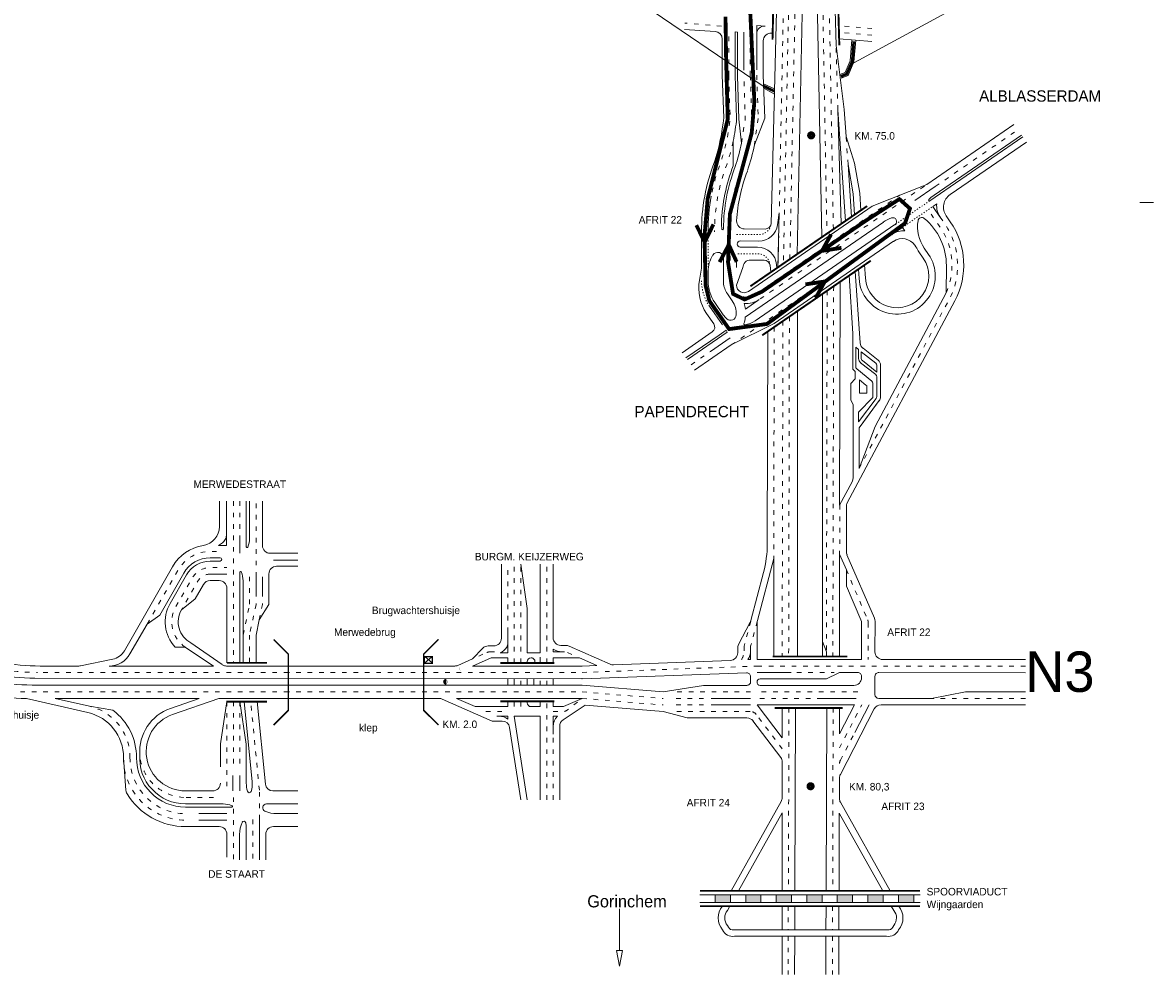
# Model space of a CAD drawing. Header units: metres. Extents: x 534 to 2093, y -2348 to -1299.
# Tile 5 of 7: x 1793 to 2089, y -1861 to -1612. Entities that reach past the tile are written whole.
import ezdxf

# ---------------------------------------------------------------- set-up
doc = ezdxf.new("R2010")
doc.units = ezdxf.units.M
doc.linetypes.add('ACAD_ISO03W100', pattern=[30, 12, -18])
doc.linetypes.add('DASHED2', pattern=[0.375, 0.25, -0.125])
doc.layers.get('0').update_dxf_attribs({"lineweight": 0})
for name, color, linetype, lineweight in [('Deelstreep 1-1', 8, 'DASHED2', 0), ('deelstrepen', 8, 'ACAD_ISO03W100', 0), ('HEKTO', 7, 'Continuous', 0), ('Kader', 7, 'Continuous', 0), ('Kunstwerk', 7, 'Continuous', 0), ('RW-MARK', 7, 'Continuous', 0), ('Spoorweg solid', 7, 'Continuous', 0), ('Strooi NIET', 10, 'Continuous', 0), ('Strooi WEL', 90, 'Continuous', 0), ('Text', 7, 'Continuous', 0)]:
    doc.layers.add(name, color=color, linetype=linetype, lineweight=lineweight)

# ---------------------------------------------------------------- blocks, each defined once
blk = doc.blocks.new('PIJL', base_point=(0, 0, -0.1))
at = {"color": 0}
for p, q in [((0, 0), (5.45, 0)), ((7.5, 0), (5.45, 0.375)), ((5.45, 0.375), (5.45, -0.375)), ((5.45, -0.375), (7.5, 0))]:
    blk.add_line(p, q, dxfattribs=at)

msp = doc.modelspace()

# ---------------------------------------------------------------- hatches: boundary and pattern name
at = {"layer": 'Spoorweg solid'}
h = msp.add_hatch(color=256, dxfattribs=at)
h.paths.add_polyline_path([(1978.71, -1840.47), (1974.71, -1840.47), (1974.71, -1842.47), (1978.71, -1842.47)])
h.paths.add_polyline_path([(1986.71, -1842.47), (1986.71, -1840.47), (1982.71, -1840.47), (1982.71, -1842.47)])
h.paths.add_polyline_path([(1990.71, -1840.47), (1990.71, -1842.47), (1994.71, -1842.47), (1994.71, -1840.47)])
h.paths.add_polyline_path([(1998.71, -1840.47), (1998.71, -1842.47), (2002.71, -1842.47), (2002.71, -1840.47)])
h.paths.add_polyline_path([(2006.71, -1840.47), (2006.71, -1842.47), (2010.71, -1842.47), (2010.71, -1840.47)])
h.paths.add_polyline_path([(2018.71, -1842.47), (2018.71, -1840.47), (2014.71, -1840.47), (2014.71, -1842.47)])
h.paths.add_polyline_path([(2022.71, -1840.47), (2022.71, -1842.47), (2026.71, -1842.47), (2026.71, -1840.47)])

# ---------------------------------------------------------------- linework, layer by layer
at = {"ltscale": 0.2}
for p, q in [((2010.24, -1622.88), (2054.35, -1598.89)), ((1987.31, -1628.56), (1953.88, -1605.73))]:
    msp.add_line(p, q, dxfattribs=at)
at = {"layer": 'Deelstreep 1-1', "linetype": 'ACAD_ISO03W100', "ltscale": 0.025}
for p, q in [((2030.9, -1658.6), (2021.81, -1664.85)), ((2023.77, -1665.56), (2031.72, -1660.1)), ((1972.86, -1666.72), (1972.86, -1677.12))]:
    msp.add_line(p, q, dxfattribs=at)
at = {"layer": 'Deelstreep 1-1', "linetype": 'ACAD_ISO03W100', "ltscale": 0.025, "flags": 128}
for points in [[(1980.32, -1667.46), (1986.1, -1667.46, 0.373797), (1989.37, -1664.63)], [(1989.11, -1675.47, 0.388632), (1985.83, -1672.46), (1980.29, -1672.46)]]:
    msp.add_lwpolyline(points, format="xyb", dxfattribs=at)
at = {"layer": 'Deelstreep 1-1', "linetype": 'ACAD_ISO03W100', "ltscale": 0.025}
msp.add_arc((1982.84, -1679.56), 11.7, 180, 214.5099, dxfattribs=at)
at = {"layer": 'deelstrepen', "linetype": 'ACAD_ISO03W100', "ltscale": 0.1}
for p, q in [((1994.09, -1600.97), (1992.59, -1675.05)), ((1994.28, -1673.88), (1995.78, -1600.97)), ((2002.81, -1600.97), (2003.98, -1667.21)), ((2005.68, -1666.05), (2004.49, -1600.97)), ((1992.65, -1604.79), (1991.2, -1676)), ((1976.36, -1612.83), (1966.8, -1612.03)), ((2015.79, -1613.46), (2007.09, -1612.73)), ((1978.26, -1625.76), (1978.26, -1614.32)), ((1983.92, -1625.76), (1983.92, -1614.41)), ((2015.79, -1615.16), (2007.13, -1614.44)), ((2006.83, -1634.76), (2006.38, -1617.87)), ((1985.61, -1625.7), (1985.98, -1637.01)), ((2009.51, -1649.07), (2009.01, -1641.71)), ((1986.5, -1684.33), (2030.14, -1654.33)), ((1985.3, -1683.09), (2023.01, -1657.16)), ((2004.05, -1682.15), (2003.85, -1778.03)), ((2005.75, -1680.98), (2005.54, -1778.03)), ((1992.46, -1690.12), (1992.26, -1778.03)), ((1994.15, -1688.96), (1993.96, -1778.03)), ((1990.18, -1691.69), (1990.05, -1752.31)), ((1968.4, -1701.58), (1973.51, -1698.07)), ((1848.52, -1737.35), (1848.52, -1779.68)), ((1850.21, -1737.35), (1850.21, -1746.98)), ((1854.45, -1757.12), (1854.45, -1737.35)), ((1920.42, -1771.59), (1920.42, -1753.84)), ((1922.11, -1779.73), (1922.11, -1753.84)), ((1923.81, -1779.73), (1923.81, -1753.84)), ((1930.59, -1779.73), (1930.59, -1753.84)), ((1852.76, -1757.12), (1852.76, -1764.4)), ((1854.45, -1761.12), (1854.45, -1764.4)), ((1856.15, -1761.12), (1856.15, -1764.4)), ((1851.06, -1772.4), (1852.76, -1764.4)), ((1854.45, -1764.4), (1852.76, -1772.4)), ((1855.28, -1768.4), (1856.15, -1764.4)), ((1985.72, -1768.83), (1984.01, -1775.36)), ((1852.76, -1772.4), (1852.76, -1779.68)), ((1907.32, -1780.36), (1914.94, -1776.98)), ((1915.75, -1776.81), (1916.96, -1776.81)), ((1936.05, -1776.98), (1938.22, -1777.94)), ((1862.93, -1782.22), (1797.23, -1782.22)), ((1939.88, -1782.22), (1985.69, -1780.53)), ((2055.96, -1780.53), (1985.69, -1780.53)), ((1996.11, -1782.22), (2005.84, -1782.22)), ((1923.81, -1785.57), (1923.81, -1783.83)), ((1928.89, -1785.57), (1928.89, -1783.83)), ((1930.59, -1785.57), (1930.59, -1783.83)), ((1939.88, -1787.31), (1961.09, -1789.04)), ((1984, -1787.31), (1963.09, -1787.31)), ((1846.82, -1789.85), (1846.82, -1813.26)), ((1850.21, -1789.85), (1850.21, -1807.26)), ((1855.35, -1813.09), (1853.07, -1789.85)), ((1923.81, -1791.17), (1923.81, -1789.81)), ((1930.59, -1815.58), (1930.59, -1789.81)), ((1939.88, -1789.01), (1961.09, -1790.74)), ((1971.7, -1789.01), (1963.09, -1789.01)), ((1971.7, -1790.73), (1963.09, -1790.73)), ((2011.64, -1789.01), (1985.69, -1789.01)), ((1994.03, -1791.5), (1993.9, -1839.47)), ((2005.61, -1791.5), (2005.49, -1839.47)), ((2007.28, -1801.97), (2013.1, -1790.71)), ((1914.67, -1792.43), (1920.42, -1792.43)), ((1983.88, -1792.43), (1963.09, -1792.43)), ((1992.27, -1802.2), (1985.47, -1793.22)), ((1932.29, -1815.58), (1932.29, -1798.79)), ((2007.52, -1805.21), (2011.27, -1797.96)), ((1843.34, -1814.96), (1835.99, -1814.96)), ((1855.35, -1820.75), (1855.35, -1813.09)), ((1853.65, -1820.75), (1853.65, -1831.3)), ((1993.86, -1843.47), (1993.84, -1849.67)), ((2005.45, -1843.47), (2005.43, -1849.67)), ((1993.84, -1851.35), (1993.82, -1861.35)), ((2005.43, -1851.35), (2005.41, -1861.35))]:
    msp.add_line(p, q, dxfattribs=at)
at = {"layer": 'deelstrepen', "linetype": 'ACAD_ISO03W100', "ltscale": 0.1, "flags": 128}
for points in [[(1862.93, -1787.31), (1795.05, -1787.31, -0.090262), (1773.91, -1783.46, -0.025047), (1768.4, -1781.07, -0.08775), (1751.58, -1768.66), (1697.43, -1711.75, 0.078307), (1648.02, -1673.86), (1576.14, -1634.81, 0.047368), (1541.36, -1619.98), (1462.66, -1594.9), (1425.97, -1582.8, -0.306108), (1398.58, -1547.37), (1392.47, -1451.89)], [(1978.26, -1625.76), (1978.64, -1636.92, -0.054066), (1976.24, -1648.33, 0.046747), (1973.69, -1657.37)], [(1983.92, -1625.76), (1984.29, -1637.07, -0.057357), (1981.6, -1650.13, 0.094673), (1978.61, -1666.61), (1978.61, -1671.76), (1978.59, -1679.16), (1978.59, -1679.97, 0.126781), (1979.32, -1681.98)], [(1979.42, -1643.01, -0.027372), (1977.84, -1648.9, 0.093929), (1974.56, -1666.71)], [(2035.22, -1682.69, 0.271904), (2033.21, -1664.93), (2030.47, -1660.96)], [(2012.42, -1728.77), (2036.55, -1683.4, 0.265246), (2034.62, -1664.31), (2033.6, -1662.83)], [(1825.92, -1769.54), (1834.05, -1755.36, -0.268837), (1842.46, -1750.48), (1844.66, -1750.48)], [(1835.93, -1775.58, -0.393623), (1833.44, -1764.96), (1837.73, -1757.47, -0.268837), (1842.46, -1754.73), (1846.82, -1754.73)], [(1842.46, -1756.43, 0.268837), (1839.21, -1758.31), (1834.92, -1765.81)], [(1932.28, -1792.47), (1934.8, -1792.47, 0.168762), (1936.04, -1792.04), (1939.88, -1789.01)]]:
    msp.add_lwpolyline(points, format="xyb", dxfattribs=at)
for points in [[(1981.63, -1643.47), (1982.59, -1637.12), (1982.22, -1625.81)], [(1985.98, -1637.01), (1985, -1643.92)], [(2032.37, -1654.85), (2053.96, -1640.01)], [(1978.94, -1696.39), (1985.75, -1691.71), (2021.19, -1667.34)], [(1938.18, -1782.22), (1886.6, -1782.22), (1861.23, -1782.22)], [(1938.18, -1787.31), (1886.6, -1787.31), (1861.23, -1787.31)], [(2012.09, -1787.31), (1985.69, -1787.31)], [(1848.52, -1789.85), (1848.52, -1807.26)], [(2055.96, -1789.01), (2031.34, -1789.01)], [(1848.52, -1814.96), (1848.52, -1831.3)]]:
    msp.add_lwpolyline(points, dxfattribs=at)
at = {"layer": 'deelstrepen', "linetype": 'ACAD_ISO03W100', "ltscale": 0.1}
msp.add_lwpolyline([(2007.33, -1738.33), (2007.32, -1751.21)], dxfattribs=at)
for points in [[(2009.08, -1755.28), (2014.66, -1768.46, -0.10082), (2014.82, -1769.24), (2014.82, -1778.83)], [(1984.02, -1768.83), (1982.31, -1775.36), (1982.31, -1776.54, -0.15414), (1981.58, -1778.83)], [(1810.82, -1791.07, -0.351626), (1821.44, -1804.53, 0.416706), (1835.99, -1819.21)]]:
    msp.add_lwpolyline(points, format="xyb", dxfattribs=at)
for centre, radius, start, end in [((1982.86, -1679.55), 4.3, 258.6849, 304.5099), ((1915.75, -1778.81), 2, 90, 113.8704), ((1797.23, -1722.22), 60, 249.6603, 270), ((1983.88, -1794.43), 2, 37.1511, 90), ((1835.99, -1802.96), 12, 175.9381, 270), ((1835.99, -1804.66), 16.25, 179.5129, 270), ((2009.29, -1806.12), 2, 152.6347, 179.7665)]:
    msp.add_arc(centre, radius, start, end, dxfattribs=at)
at = {"layer": 'HEKTO', "const_width": 1.02, "flags": 128}
for points in [[(1999.86, -1640.91, 1), (1999.86, -1642.01, 1)], [(1999.7, -1811.48, 1), (1999.7, -1812.59, 1)]]:
    msp.add_lwpolyline(points, format="xyb", close=True, dxfattribs=at)
at = {"layer": 'HEKTO', "flags": 128}
msp.add_lwpolyline([(1904.26, -1784.43, 1.13, 1.13, 1), (1904.26, -1784.88, 0.396, 0.396, 1)], format="xyseb", close=True, dxfattribs=at)
at = {"layer": 'Kader', "color": 253}
msp.add_line((2085.96, -1659.06), (2089.49, -1659.06), dxfattribs=at)
at = {"layer": 'Kunstwerk'}
for points, const_width in [([(1990.04, -1603.62), (1989.73, -1616.38)], 0.5), ([(2006.9, -1605.9), (2007.23, -1617.84)], 0.5), ([(1983.94, -1680.99), (2014.51, -1659.98)], 0.5), ([(1987.03, -1693.85), (2015.48, -1674.29)], 0.5), ([(1859.06, -1795.98), (1862.93, -1792.11), (1862.93, -1777.42), (1859.06, -1773.55)], 0.4), ([(1902.23, -1773.55), (1898.35, -1777.42), (1898.35, -1792.11), (1902.23, -1795.98)], 0.4), ([(1846.82, -1779.68), (1857.3, -1779.68)], 0.5), ([(1918.42, -1779.73), (1932.59, -1779.73)], 0.5), ([(2009.3, -1778.03), (1989.75, -1778.03)], 0.5), ([(1857.3, -1789.85), (1846.67, -1789.85)], 0.5), ([(1918.42, -1789.81), (1932.59, -1789.81)], 0.5), ([(2008.12, -1791.5), (1990.27, -1791.5)], 0.5), ([(1970.71, -1839.47), (2028.37, -1839.47)], 0.4), ([(1970.71, -1843.47), (2028.37, -1843.47)], 0.4)]:
    msp.add_lwpolyline(points, dxfattribs=dict(at, const_width=const_width))
at = {"layer": 'RW-MARK'}
for p, q in [((1990.96, -1600.97), (1989.37, -1664.63)), ((1974.7, -1614.25), (1966.68, -1613.72)), ((1987.78, -1612.81), (1985.61, -1612.63)), ((1985.61, -1624.24), (1985.61, -1612.63)), ((1976.57, -1625.76), (1976.57, -1616.24)), ((1979.96, -1625.76), (1979.96, -1614.35)), ((1979.96, -1614.35), (1980.52, -1614.36)), ((1980.52, -1625.87), (1980.52, -1614.36)), ((1982.22, -1624.35), (1982.22, -1614.42)), ((1987.31, -1625.65), (1987.31, -1616.65)), ((1989.77, -1614.68), (1989.47, -1614.66)), ((2015.79, -1616.86), (2007.18, -1616.14)), ((1976.57, -1625.69), (1976.95, -1636.81)), ((1980.52, -1625.87), (1980.89, -1637.18)), ((1987.31, -1625.65), (1987.68, -1636.96)), ((1981.63, -1643.47), (1980.89, -1637.18)), ((1987.68, -1636.96), (1985, -1643.92)), ((1979.45, -1649.43), (1979.42, -1643.01)), ((2030.9, -1658.6), (2055.28, -1641.85)), ((2032.06, -1657.12), (2054.95, -1641.39)), ((2036.26, -1656.98), (2056.26, -1643.22)), ((2030.13, -1654.32), (2015.87, -1660.01)), ((2032.37, -1654.85), (2026.99, -1658.55)), ((1983.41, -1682.33), (2015.87, -1660.01)), ((2031.72, -1660.1), (2032.75, -1659.39)), ((2033.6, -1662.83), (2031.72, -1660.1)), ((1991.05, -1664.86), (1991.49, -1661.76)), ((1991.49, -1661.76), (1991.11, -1676.06)), ((2036.29, -1664.08), (2035.23, -1662.55)), ((1971.14, -1666.71), (1971.14, -1676.28)), ((1987.78, -1666), (1982.34, -1665.96)), ((1985.19, -1690.03), (2021.81, -1664.85)), ((2021.19, -1667.34), (2023.77, -1665.56)), ((2024.4, -1666.48), (2023.77, -1665.56)), ((1981.28, -1669.12), (1986.1, -1669.16)), ((1990.18, -1690.72), (2021.44, -1669.22)), ((2027, -1670.25), (2027.31, -1670.7)), ((1985.83, -1670.76), (1981.28, -1670.72)), ((1971.14, -1676.28), (1970.58, -1679.43)), ((1976.89, -1673.62), (1976.89, -1680.09)), ((1980.28, -1680.68), (1981.98, -1676.12)), ((1983.98, -1674.12), (1987.52, -1674.16)), ((1989.11, -1675.47), (1989.28, -1677.32)), ((1990.81, -1675.32), (1990.89, -1676.22)), ((2035.22, -1682.69), (2035.27, -1675.62)), ((1972.86, -1677.12), (1972.86, -1679.59)), ((2007.45, -1679.82), (2007.32, -1738.35)), ((1977.92, -1682.95), (1979.2, -1684.81)), ((1986.26, -1684.49), (1982.66, -1686.97)), ((2002.79, -1683.02), (2002.79, -1778.03)), ((2037.48, -1684.83), (2009.32, -1737.78)), ((2016.6, -1717.71), (2035.22, -1682.69)), ((1972.45, -1688.11), (1974.35, -1690.86)), ((1973.2, -1686.19), (1976.6, -1691.14)), ((1974.6, -1685.23), (1976.84, -1688.49)), ((1996.29, -1687.49), (1996.29, -1778.03)), ((1990.18, -1690.72), (1978.94, -1696.39)), ((1966.03, -1698.4), (1973.96, -1692.95)), ((1967.43, -1700.18), (1977.88, -1693)), ((1977.56, -1692.53), (1977.88, -1693)), ((1988.48, -1692.85), (1988.36, -1748.48)), ((2010.81, -1702.72), (2010.81, -1693.38)), ((1969.33, -1703), (1978.94, -1696.39)), ((1973.51, -1698.07), (1978.62, -1694.55)), ((2011.52, -1702.11), (2011.52, -1696.99)), ((2012.29, -1697.6), (2011.52, -1696.99)), ((2012.29, -1699.93), (2012.29, -1697.6)), ((2016.78, -1701.15), (2012.99, -1698.16)), ((2012.99, -1699.93), (2012.99, -1698.16)), ((2010.81, -1702.72), (2011.35, -1703.33)), ((2015.76, -1705.86), (2011.79, -1702.67)), ((2016.78, -1704.16), (2012.82, -1701.04)), ((2017.05, -1703.47), (2013.26, -1700.48)), ((2017.05, -1701.7), (2017.05, -1703.47)), ((2018.04, -1701.7), (2018.04, -1709.97)), ((2010.22, -1706.49), (2011.35, -1705.22)), ((2011.35, -1703.33), (2011.35, -1705.22)), ((2012.51, -1709), (2012.51, -1705.54)), ((2014.21, -1706.89), (2012.51, -1705.54)), ((2017.05, -1704.72), (2017.05, -1709.97)), ((2010.22, -1710.82), (2010.22, -1706.49)), ((2014.48, -1707.44), (2014.48, -1709)), ((2016.02, -1706.41), (2016.02, -1710.19)), ((2010.82, -1711.98), (2010.22, -1710.82)), ((2016.02, -1710.19), (2012.28, -1713.96)), ((2016.91, -1710.39), (2012.28, -1716.55)), ((2017.71, -1710.98), (2012.42, -1718.13)), ((2014.48, -1709), (2012.51, -1709)), ((2017.71, -1710.98), (2012.93, -1717.44)), ((2010.82, -1731.28), (2010.82, -1711.98)), ((2012.28, -1713.96), (2012.28, -1716.55)), ((2012.42, -1728.77), (2016.6, -1717.71)), ((2012.42, -1718.13), (2012.42, -1728.77)), ((2007.32, -1738.35), (2010.58, -1732.22)), ((1846.69, -1748.91), (1846.69, -1737.35)), ((1851.91, -1737.35), (1851.91, -1749.27)), ((1852.76, -1737.35), (1852.76, -1747.03)), ((1856.15, -1748.98), (1856.15, -1737.35)), ((2009.09, -1738.72), (2009.08, -1750.58)), ((1850.21, -1746.98), (1850.21, -1750.98)), ((1844.66, -1748.91), (1846.69, -1748.91)), ((1858.15, -1750.98), (1865.4, -1750.98)), ((1859.03, -1752.74), (1865.4, -1752.74)), ((1990.05, -1752.31), (1985.78, -1768.58)), ((1990.05, -1752.31), (1990.05, -1778.03)), ((2007.32, -1751.21), (2007.3, -1778.03)), ((2007.32, -1751.21), (2009.08, -1755.28)), ((2009.24, -1751.37), (2016.42, -1768.02)), ((1850.21, -1755.94), (1850.21, -1779.68)), ((1859.85, -1754.38), (1865.4, -1754.38)), ((1918.72, -1773.26), (1918.72, -1753.84)), ((1923.81, -1753.84), (1925.5, -1765.46)), ((1928.89, -1777.08), (1928.89, -1753.84)), ((1932.28, -1773.11), (1932.28, -1753.84)), ((1987.38, -1756.02), (1984.08, -1768.61)), ((2009.08, -1755.28), (2009.07, -1759.57)), ((1842.46, -1756.43), (1846.82, -1756.43)), ((1851.06, -1758.18), (1851.06, -1779.68)), ((1854.45, -1761.12), (1854.45, -1757.12)), ((1856.15, -1761.12), (1856.15, -1757.12)), ((1857.85, -1756.38), (1857.85, -1764.4)), ((2009.07, -1759.57), (2012.9, -1768.45)), ((1834.92, -1765.81), (1838.54, -1762.91)), ((1855.28, -1768.4), (1857.85, -1764.4)), ((1829.22, -1767.2), (1825.92, -1769.54)), ((1925.5, -1777.08), (1925.5, -1765.46)), ((1854.45, -1772.4), (1855.28, -1768.4)), ((1983.92, -1769.03), (1980.84, -1774.92)), ((1985.72, -1769.09), (1985.69, -1778.83)), ((2013.07, -1769.25), (2013.06, -1778.83)), ((2016.58, -1768.81), (2016.57, -1776.83)), ((1854.45, -1772.4), (1854.45, -1779.68)), ((1920.42, -1771.59), (1920.42, -1777.08)), ((1835.93, -1775.58), (1833.31, -1775.58)), ((1835.93, -1775.58), (1843.3, -1780.53)), ((1837.36, -1774.46), (1845.63, -1780.17)), ((1911.13, -1778.67), (1913.83, -1775.87)), ((1915.27, -1775.26), (1916.72, -1775.26)), ((1932.28, -1776.81), (1932.28, -1776.08)), ((1935.24, -1776.81), (1932.28, -1776.81)), ((1935.62, -1775.11), (1934.28, -1775.11)), ((1947.19, -1780.04), (1936.43, -1775.28)), ((1980.62, -1775.84), (1980.61, -1777.04)), ((1984.01, -1775.36), (1984, -1778.83)), ((2002.79, -1774.06), (2003.91, -1776.83)), ((2003.91, -1776.83), (2003.91, -1778.03)), ((1808.5, -1780.48), (1816.91, -1778.73)), ((1900.43, -1778.24), (1898.65, -1779.68)), ((1900.49, -1779.61), (1898.73, -1778.15)), ((1911.13, -1778.67), (1907.32, -1780.36)), ((1911.13, -1780.53), (1916.02, -1778.36)), ((1916.02, -1778.36), (1920.42, -1778.36)), ((1918.38, -1777.08), (1920.42, -1777.08)), ((1920.42, -1779.73), (1920.42, -1778.36)), ((1925.5, -1777.08), (1928.89, -1777.08)), ((1925.5, -1779.73), (1925.5, -1779.36)), ((1928.89, -1779.98), (1928.89, -1778.24)), ((1939.19, -1778.36), (1932.28, -1778.36)), ((1932.28, -1779.73), (1932.28, -1778.36)), ((1943.74, -1780.38), (1939.19, -1778.36)), ((1948.07, -1780.21), (1978.69, -1779.04)), ((1984, -1778.83), (1983.28, -1778.83)), ((2013.06, -1778.83), (1985.69, -1778.83)), ((2055.96, -1778.83), (2018.57, -1778.83)), ((1808.06, -1780.53), (1797.96, -1780.53)), ((1843.3, -1780.53), (1815.97, -1780.53)), ((1898.35, -1780.53), (1846.76, -1780.53)), ((1906.51, -1780.53), (1898.35, -1780.53)), ((1939.84, -1780.53), (1911.13, -1780.53)), ((1982.96, -1782.32), (1939.87, -1783.84)), ((1939.92, -1780.53), (1943.74, -1780.38)), ((1985.69, -1782.22), (1994.62, -1782.22)), ((2055.96, -1782.27), (2017.57, -1782.23)), ((1898.35, -1785.56), (1795.78, -1785.51)), ((1898.35, -1783.8), (1796.51, -1783.7)), ((1939.79, -1783.84), (1898.35, -1783.8)), ((1939.89, -1785.58), (1898.35, -1785.56)), ((1920.42, -1785.57), (1920.42, -1783.82)), ((1922.11, -1785.57), (1922.11, -1783.82)), ((1925.5, -1785.57), (1925.5, -1783.83)), ((1927.2, -1785.57), (1927.2, -1783.83)), ((1932.28, -1785.57), (1932.28, -1783.83)), ((1939.88, -1785.58), (1961.09, -1787.31)), ((1961.09, -1787.31), (1971.7, -1785.59)), ((1983, -1785.6), (1971.7, -1785.59)), ((1984, -1783.32), (1984, -1784.6)), ((2003.91, -1783.89), (1986.52, -1783.87)), ((2011.06, -1785.6), (1986.52, -1785.59)), ((2016.57, -1783.23), (2016.57, -1788.01)), ((2031.37, -1789.01), (2040.29, -1787.31)), ((2040.29, -1787.31), (2055.96, -1787.31)), ((1794.32, -1789.01), (1810.44, -1792.72)), ((1839.53, -1789.01), (1801.88, -1789.01)), ((1801.88, -1789.01), (1810.82, -1791.07)), ((1810.82, -1791.07), (1816.98, -1792.1)), ((1832.03, -1791.63), (1839.53, -1789.01)), ((1832.59, -1793.23), (1844.69, -1789.01)), ((1898.35, -1789.01), (1844.69, -1789.01)), ((1845.12, -1800.95), (1846.82, -1789.85)), ((1850.21, -1789.85), (1851.91, -1801.04)), ((1853.43, -1810.92), (1851.36, -1789.85)), ((1856.9, -1811.45), (1854.78, -1789.85)), ((1902.42, -1789.01), (1898.35, -1789.01)), ((1903.23, -1789.18), (1916.28, -1794.95)), ((1906.94, -1789.01), (1911.83, -1791.17)), ((1939.88, -1789.01), (1906.94, -1789.01)), ((1911.83, -1791.17), (1920.42, -1791.17)), ((1920.42, -1791.17), (1920.42, -1789.81)), ((1922.11, -1791.17), (1922.11, -1789.81)), ((1925.5, -1790.17), (1925.5, -1789.81)), ((1928.89, -1791.17), (1926.5, -1791.17)), ((1932.28, -1791.17), (1932.28, -1789.81)), ((1934.88, -1794.64), (1940.69, -1790.77)), ((1939.88, -1789.01), (1934.99, -1791.17)), ((1940.69, -1790.77), (1961.09, -1792.43)), ((1973.7, -1789.02), (1984, -1789.02)), ((1973.7, -1790.73), (1984, -1790.73)), ((1992.27, -1799.38), (1985.69, -1790.7)), ((2011.2, -1790.7), (1985.69, -1790.7)), ((1992.27, -1799.38), (1992.27, -1791.5)), ((1995.73, -1791.5), (1995.6, -1839.47)), ((2002.76, -1789.01), (2011.64, -1789.01)), ((2003.92, -1791.5), (2003.79, -1839.47)), ((2007.25, -1798.33), (2011.2, -1790.7)), ((2007.25, -1791.5), (2007.25, -1798.33)), ((2007.5, -1808.93), (2016.38, -1791.78)), ((2011.27, -1797.96), (2015.01, -1790.72)), ((2017.57, -1789.01), (2031.37, -1789.01)), ((2055.96, -1790.7), (2018.16, -1790.7)), ((1917.52, -1793.69), (1920.42, -1793.69)), ((1920.42, -1793.69), (1920.42, -1794.42)), ((1922.11, -1793.69), (1928.89, -1793.69)), ((1922.11, -1793.69), (1925.5, -1815.58)), ((1928.89, -1815.58), (1928.89, -1793.69)), ((1961.09, -1792.43), (1967.39, -1794.12)), ((1983.03, -1794.12), (1967.39, -1794.12)), ((1916.28, -1794.95), (1918.9, -1794.95)), ((1920.87, -1796.64), (1923.81, -1815.58)), ((1928.89, -1814.35), (1928.89, -1795)), ((1933.99, -1815.58), (1933.99, -1796.31)), ((1991.87, -1804.48), (1984.62, -1794.92)), ((1851.91, -1801.04), (1851.91, -1811.21)), ((1819.74, -1804.52), (1820.38, -1813.12)), ((1992.27, -1815.04), (1992.28, -1805.69)), ((1848.39, -1809.26), (1848.39, -1813.26)), ((1850.21, -1809.26), (1850.21, -1813.26)), ((2007.26, -1815.24), (2007.28, -1809.84)), ((1843.12, -1813.26), (1835.99, -1813.26)), ((1865.4, -1813.26), (1858.89, -1813.26)), ((1845.86, -1816.66), (1835.99, -1816.66)), ((1848.1, -1817.51), (1835.99, -1817.51)), ((1857.19, -1816.66), (1865.4, -1816.66)), ((1978.87, -1839.47), (1992.02, -1816.02)), ((2020.55, -1839.47), (2007.51, -1816.23)), ((1846.83, -1819.21), (1839.47, -1819.21)), ((1846.83, -1820.91), (1839.47, -1820.91)), ((1855.35, -1820.75), (1855.35, -1831.3)), ((1859.91, -1819.21), (1865.4, -1819.21)), ((1992.27, -1819.04), (1992.26, -1839.47)), ((2007.19, -1819.13), (2007.15, -1839.47)), ((1844.83, -1822.61), (1835.99, -1822.61)), ((1851.86, -1822.66), (1851.86, -1831.3)), ((1859, -1822.61), (1865.4, -1822.61)), ((1850.16, -1824.66), (1850.16, -1831.3)), ((1857, -1824.61), (1857, -1831.3)), ((1974.71, -1840.47), (1974.71, -1842.47)), ((1978.71, -1840.47), (1978.71, -1842.47)), ((1982.71, -1840.47), (1982.71, -1842.47)), ((1986.71, -1840.47), (1986.71, -1842.47)), ((1990.71, -1840.47), (1990.71, -1842.47)), ((1994.71, -1840.47), (1994.71, -1842.47)), ((1998.71, -1840.47), (1998.71, -1842.47)), ((2002.71, -1840.47), (2002.71, -1842.47)), ((2006.71, -1840.47), (2006.71, -1842.47)), ((2010.71, -1840.47), (2010.71, -1842.47)), ((2014.71, -1840.47), (2014.71, -1842.47)), ((2018.71, -1840.47), (2018.71, -1842.47)), ((2022.71, -1840.47), (2022.71, -1842.47)), ((2026.71, -1840.47), (2026.71, -1842.47)), ((1992.26, -1843.47), (1992.26, -1849.67)), ((1995.55, -1843.47), (1995.54, -1849.67)), ((2003.75, -1843.47), (2003.74, -1849.67)), ((2007.14, -1843.47), (2007.13, -1849.67)), ((2019.87, -1849.67), (1979.54, -1849.67)), ((2019.6, -1851.35), (1979.81, -1851.35)), ((1992.26, -1851.35), (1992.26, -1861.35)), ((1995.54, -1851.35), (1995.51, -1861.35)), ((2003.73, -1851.35), (2003.71, -1861.35)), ((2007.12, -1851.35), (2007.1, -1861.35))]:
    msp.add_line(p, q, dxfattribs=at)
at = {"layer": 'RW-MARK', "linetype": 'ACAD_ISO03W100', "ltscale": 0.35}
msp.add_line((1980.28, -1674.08), (1980.28, -1676.12), dxfattribs=at)
at = {"layer": 'RW-MARK', "linetype": 'ACAD_ISO03W100', "ltscale": 0.5}
for p, q in [((1928.89, -1791.17), (1928.89, -1789.81)), ((1934.99, -1791.17), (1932.28, -1791.17)), ((1932.29, -1793.69), (1933.41, -1793.69)), ((1932.29, -1793.69), (1932.29, -1798.42)), ((1845.12, -1800.95), (1845.12, -1811.26)), ((1846.83, -1824.61), (1846.83, -1831.3))]:
    msp.add_line(p, q, dxfattribs=at)
at = {"layer": 'RW-MARK', "flags": 128}
for points in [[(1979.96, -1625.76), (1980.34, -1636.98, -0.027372), (1979.42, -1643.01)], [(1973.69, -1657.37, 0.046747), (1972.86, -1666.72)]]:
    msp.add_lwpolyline(points, format="xyb", dxfattribs=at)
for points in [[(2030.14, -1654.33), (2052.97, -1638.63)], [(1982.6, -1689.07), (2018.76, -1664.21)], [(1967.05, -1699.76), (1975.74, -1693.79), (1977.56, -1692.53)]]:
    msp.add_lwpolyline(points, dxfattribs=at)
at = {"layer": 'RW-MARK'}
for points in [[(1816.91, -1778.73, 0.214593), (1819.97, -1776.51), (1832.57, -1754.51, -0.22663), (1840.66, -1748.92, 0.368361), (1844.87, -1743.99), (1844.87, -1737.35)], [(1829.22, -1767.2), (1835.52, -1756.2, -0.268837), (1842.46, -1752.18), (1845.06, -1752.18)], [(1831.97, -1764.12), (1836.26, -1756.62, -0.268837), (1842.46, -1753.03), (1845.06, -1753.03)], [(1838.54, -1762.91), (1840.68, -1759.16, -0.268837), (1842.46, -1758.13), (1844.82, -1758.13, -0.414214), (1846.82, -1760.13), (1846.82, -1779.68)], [(1815.97, -1780.53, 0.268837), (1821.44, -1777.36), (1825.92, -1769.54)], [(2013.06, -1783.6), (2013.06, -1783.22, 0.414214), (2012.06, -1782.22), (2007.66, -1782.22, 0.115071), (2006.95, -1782.39), (2003.91, -1783.89)], [(1979.81, -1851.35, -0.340206), (1976.65, -1849.64, -0.36489), (1976.62, -1843.47)], [(1979.54, -1849.67, -0.340206), (1978.2, -1848.95), (1977.94, -1848.54, -0.36489), (1977.92, -1844.56), (1978.57, -1843.47)], [(2019.6, -1851.35, 0.340206), (2022.76, -1849.64, 0.36489), (2022.79, -1843.47)], [(2019.87, -1849.67, 0.340206), (2021.21, -1848.95), (2021.47, -1848.54, 0.36489), (2021.49, -1844.56), (2020.85, -1843.47)]]:
    msp.add_lwpolyline(points, format="xyb", dxfattribs=at)
at = {"layer": 'RW-MARK', "const_width": 0.339, "flags": 128}
msp.add_lwpolyline([(1898.56, -1779.83), (1900.65, -1779.83), (1900.65, -1778.04), (1898.56, -1778.04)], close=True, dxfattribs=at)
at = {"layer": 'RW-MARK'}
for points in [[(1980.81, -1839.47), (1992.27, -1819.04)], [(2018.6, -1839.47), (2007.19, -1819.13)], [(1970.71, -1840.47), (2028.37, -1840.47)], [(1970.71, -1842.47), (2028.37, -1842.47)]]:
    msp.add_lwpolyline(points, dxfattribs=at)
for centre, radius, start, end in [((1987.61, -1614.81), 2, 85.2069, 180), ((1974.57, -1616.24), 2, 0, 86.2592), ((1989.31, -1616.65), 2, 85.2069, 180), ((1923.14, -1631.57), 54.07, 341.8954, 354.4386), ((1924.84, -1631.57), 58.02, 341.8954, 348.167), ((1927.01, -1632.15), 59.17, 341.7763, 348.5333), ((2021.46, -1666.55), 50.33, 158.8338, 180.1906), ((2023.18, -1666.27), 46.86, 158.9365, 177.8333), ((2023.2, -1666.27), 46.32, 158.9079, 179.638), ((2023.2, -1666.27), 42.93, 158.9079, 176.7649), ((2030.79, -1658.44), 0.2, 135.0444, 304.5099), ((2037.72, -1665.36), 10, 124.5099, 135.0444), ((2038.52, -1660.28), 4, 124.5099, 214.596), ((2037.72, -1659.99), 5, 173.142, 214.596), ((1982.34, -1663.96), 2, 176.7649, 270), ((2024.42, -1672.45), 10, 110.685, 124.5099), ((2021.25, -1664.03), 1, 304.5099, 110.685), ((2028.83, -1663.97), 1, 50.4867, 171.0797), ((2019.31, -1675.51), 15.96, 359.5971, 50.4867), ((2019.83, -1675.44), 20, 331.995, 34.596), ((1982.35, -1664.72), 6, 177.8333, 192.474), ((1976.69, -1665.98), 0.2, 192.474, 359.638), ((1986.1, -1664.16), 5, 270, 351.9824), ((1987.78, -1664.4), 1.6, 270, 351.9824), ((2024.02, -1671.46), 5, 85.6047, 124.5099), ((1981.28, -1669.92), 0.8, 90, 270), ((2023.71, -1672.52), 4, 34.617, 124.5099), ((1980.86, -1677.12), 8, 147.3353, 180), ((1975.39, -1673.62), 1.5, 0, 147.3353), ((1985.83, -1675.76), 5, 5.0491, 90), ((1983.98, -1676.12), 2, 90, 180), ((1987.52, -1675.76), 1.6, 5.0491, 90), ((1982.1, -1681.48), 11.7, 169.9226, 214.5099), ((1982.86, -1679.59), 10, 180, 214.5099), ((1982.86, -1679.55), 6, 185.2182, 214.5099), ((1974.25, -1688.21), 6, 357.389, 34.5099), ((1982.86, -1679.55), 6, 264.7936, 304.5099), ((1974.25, -1688.21), 8.5, 8.378, 18.3968), ((1973.11, -1691.71), 1.5, 304.5099, 34.5099), ((1981.79, -1685.09), 6, 214.5099, 227.5552), ((1978.75, -1688.41), 1.5, 227.5552, 357.389), ((1982.41, -1690.86), 0.2, 159.1039, 276.1484), ((1976.62, -1688.65), 6, 339.1039, 355.9588), ((1981.79, -1685.09), 6, 276.1484, 304.5099), ((2013.7, -1699.93), 1.41, 180, 231.7063), ((2013.7, -1699.93), 0.706, 180, 231.7063), ((2012.22, -1702.11), 0.706, 180, 231.7063), ((2016.34, -1701.7), 0.706, 0, 51.7063), ((2016.34, -1701.7), 1.7, 0, 51.7063), ((2015.32, -1706.41), 0.706, 0, 51.7063), ((2016.34, -1704.72), 0.706, 0, 51.7063), ((2013.77, -1707.44), 0.706, 0, 51.7063), ((2016.34, -1709.97), 0.706, 323.5018, 0), ((2016.34, -1709.97), 1.7, 323.5018, 0), ((2008.82, -1731.28), 2, 331.995, 0), ((2008.82, -1731.28), 2, 331.995, 0), ((2011.09, -1738.72), 2, 151.995, 179.9558), ((2011.09, -1738.72), 2, 151.995, 179.9558), ((2011.09, -1738.72), 2, 151.995, 179.9558), ((1843.09, -1745.36), 3.88, 293.8674, 328.6042), ((1844.69, -1746.34), 2, 328.6042, 0), ((1846.76, -1747.03), 6, 337.2816, 0), ((1852.11, -1749.27), 0.2, 180, 337.2816), ((1858.15, -1748.98), 2, 180, 270), ((1958.36, -1748.41), 30, 345.315, 359.8728), ((1845.06, -1752.6), 0.425, 270, 90), ((2011.08, -1750.58), 2, 179.9558, 203.3181), ((2011.08, -1750.58), 2, 179.9558, 203.3181), ((1850.41, -1755.94), 0.2, 22.7184, 180), ((1845.06, -1758.18), 6, 0, 22.7184), ((1859.85, -1756.38), 2, 90, 180), ((1840.38, -1768.94), 9.7, 150.1898, 223.2205), ((1840.38, -1768.94), 6.3, 150.1898, 241.2722), ((2014.58, -1768.81), 2, 359.9558, 23.3181), ((1982.14, -1768.11), 2, 332.4395, 345.315), ((1987.72, -1769.09), 2, 165.315, 179.8728), ((2011.07, -1769.24), 2, 359.9558, 23.3181), ((1916.72, -1773.26), 2, 270, 0), ((1934.28, -1773.11), 2, 180, 270), ((1797.96, -1720.53), 60, 249.7573, 270), ((1915.27, -1777.26), 2, 90, 136.0673), ((1916.81, -1773.53), 3.88, 293.8674, 328.6042), ((1918.42, -1774.51), 2, 328.6042, 0), ((1934.59, -1772.81), 4, 234.8223, 270), ((1982.62, -1775.85), 2, 152.4395, 179.8728), ((1980, -1776.53), 4, 324.8223, 359.8728), ((2018.57, -1776.83), 2, 179.9558, 270), ((1796.57, -1723.7), 60, 249.5993, 269.9399), ((1926.5, -1779.36), 1, 90, 180), ((1926.5, -1779.36), 1, 338.6761, 90), ((1978.61, -1777.04), 2, 272.2008, 359.8728), ((1795.81, -1725.51), 60, 249.4838, 269.9722), ((1808.06, -1778.53), 2, 270, 282.4637), ((1846.76, -1778.53), 2, 235.3823, 270), ((1906.51, -1778.53), 2, 270, 293.8704), ((1939.84, -1778.53), 2, 270, 272.2008), ((1947.99, -1778.21), 2, 246.1296, 272.2008), ((1983, -1783.32), 1, 0, 92.0219), ((2017.57, -1783.23), 1, 89.9399, 180), ((1794.32, -1729.01), 60, 249.2723, 270), ((1939.79, -1781.84), 2, 269.9399, 272.0219), ((1983, -1784.6), 1, 269.9722, 0), ((1986.55, -1784.73), 0.861, 92.5647, 267.4353), ((2011.06, -1783.6), 2, 269.9722, 0), ((2017.57, -1788.01), 1, 180, 270), ((1835.99, -1802.96), 12, 109.2646, 184.0619), ((1902.42, -1791.01), 2, 66.1296, 90), ((1926.5, -1790.17), 1, 180, 270), ((2018.16, -1792.7), 2, 90, 152.6347), ((1807.74, -1804.42), 12, 359.5129, 77.0049), ((1807.74, -1804.42), 15.4, 359.5129, 53.1313), ((1835.99, -1802.96), 10.3, 109.2646, 270), ((1918.11, -1797.69), 4, 54.8223, 90), ((1935.99, -1796.31), 2, 123.7093, 180), ((1983.03, -1796.12), 2, 37.1511, 90), ((1918.9, -1796.95), 2, 8.8072, 90), ((1835.99, -1804.66), 12.85, 179.5129, 270), ((1835.99, -1804.66), 12, 175.9381, 270), ((1990.28, -1805.69), 2, 359.97, 37.1511), ((2009.28, -1809.85), 2, 152.6347, 179.7665), ((1859.91, -1811.21), 8, 180, 195.5516), ((1847.46, -1811.51), 6, 341.8773, 5.6057), ((1858.89, -1811.26), 2, 185.6057, 270), ((1822.38, -1812.97), 2, 184.2761, 211.4156), ((1835.99, -1804.66), 17.95, 211.4156, 270), ((1852.68, -1813.22), 0.5, 195.5516, 341.8773), ((1990.27, -1815.04), 2, 330.7148, 359.97), ((2009.26, -1815.25), 2, 179.7665, 209.2852), ((1845.86, -1822.66), 6, 67.2816, 90), ((1848.1, -1817.31), 0.2, 270, 67.2816), ((1857.19, -1817.66), 1, 90, 247.1358), ((1851.28, -1821.69), 0.5, 10.0922, 156.7234), ((1859.91, -1811.21), 8, 247.1358, 270), ((1858.16, -1824.66), 8, 156.7234, 180), ((1845.86, -1822.66), 6, 0, 10.0922), ((1859, -1824.61), 2, 90, 180)]:
    msp.add_arc(centre, radius, start, end, dxfattribs=at)
at = {"layer": 'RW-MARK', "ltscale": 0.35}
msp.add_arc((1982.28, -1680.68), 2, 180, 304.5099, dxfattribs=at)
at = {"layer": 'RW-MARK', "ltscale": 0.1}
msp.add_arc((1935.62, -1777.11), 2, 66.1296, 90, dxfattribs=at)
at = {"layer": 'RW-MARK', "linetype": 'ACAD_ISO03W100', "ltscale": 0.5}
msp.add_arc((1936.29, -1796.47), 4, 135.9635, 180, dxfattribs=at)
at = {"layer": 'RW-MARK', "ltscale": 0.5}
for centre, start, end in [((1843.12, -1811.26), 270, 0), ((1844.83, -1824.61), 0, 90)]:
    msp.add_arc(centre, 2, start, end, dxfattribs=at)
at = {"layer": 'Spoorweg solid'}
for p, q in [((1996.15, -1672.6), (1997.69, -1600.97)), ((2001.37, -1600.97), (2002.69, -1668.1)), ((2005.92, -1600.97), (2006.38, -1617.87)), ((2006.38, -1617.87), (2008.53, -1634.64)), ((2007.71, -1664.65), (2006.83, -1634.76)), ((2006.83, -1634.76), (2008.81, -1663.9)), ((2008.53, -1634.64), (2009.01, -1641.71)), ((2011.18, -1648.77), (2009.01, -1641.71)), ((2009.51, -1649.07), (2010.44, -1662.78)), ((2009.78, -1678.21), (2010.81, -1693.38)), ((2011.41, -1677.09), (2012.68, -1695.81)), ((2017.39, -1700.37), (2013.44, -1697.25))]:
    msp.add_line(p, q, dxfattribs=at)
for points in [[(2009.51, -1649.07), (2010.88, -1656.79), (2011.25, -1662.22)], [(2011.18, -1648.77), (2012.57, -1656.59), (2012.88, -1661.1)]]:
    msp.add_lwpolyline(points, dxfattribs=at)
for points in [[(2012.22, -1676.53), (2012.39, -1679, 1.311916), (2030.6, -1672.64), (2029.49, -1671.04, -0.192286), (2027.84, -1663.81)], [(2013.85, -1675.41), (2014.09, -1678.88, 1.311916), (2029.2, -1673.61), (2028.1, -1672.01, -0.032721), (2027.31, -1670.7)]]:
    msp.add_lwpolyline(points, format="xyb", dxfattribs=at)
msp.add_arc((2014.67, -1695.68), 2, 183.882, 231.7063, dxfattribs=at)
at = {"layer": 'Strooi NIET', "color": 30, "ltscale": 0.2, "const_width": 0.7}
for points in [[(2007.62, -1626), (2009.15, -1625.37), (2010.6, -1622.06), (2011, -1616.82)], [(1987.4, -1628.53), (1990.24, -1629.89)]]:
    msp.add_lwpolyline(points, dxfattribs=at)
at = {"layer": 'Strooi NIET', "color": 0, "ltscale": 0.2}
for points in [[(2007.35, -1625.48), (2008.78, -1624.94), (2010.08, -1621.92), (2010.54, -1616.42)], [(2007.71, -1626.42), (2009.53, -1625.73), (2011.07, -1622.16), (2011.54, -1616.51)], [(1987.38, -1627.92), (1990.25, -1629.29)], [(1987.42, -1629.08), (1990.22, -1630.67)]]:
    msp.add_lwpolyline(points, dxfattribs=at)
at = {"layer": 'Strooi WEL', "ltscale": 0.2, "const_width": 1}
for points in [[(1977.42, -1610.33), (1977.58, -1621.63), (1978.01, -1637.2), (1972.74, -1658.06), (1971.91, -1667.92), (1972.21, -1680.83), (1973.19, -1684.81), (1978.36, -1692.22), (1988.29, -1690.88), (2024.44, -1664.47), (2025.74, -1660.64), (2022.96, -1658.15), (2014.15, -1663.82), (1986.93, -1682.43), (1982.42, -1684.46), (1979.4, -1683), (1978.08, -1674.67), (1978.57, -1662.04), (1984.28, -1640.86), (1984.98, -1632.62), (1983.75, -1605.64)], [(1974.25, -1664.78), (1971.96, -1669.41), (1969.79, -1664.99)], [(2007.79, -1670.93), (2002.7, -1671.72), (2005.06, -1667.4)], [(1975.87, -1674.67), (1978.29, -1670.12), (1980.33, -1674.6)], [(1998.35, -1680.5), (2003.44, -1679.74), (2001.06, -1684.04)]]:
    msp.add_lwpolyline(points, dxfattribs=at)
at = {"layer": 'Strooi WEL', "color": 4, "linetype": 'ACAD_ISO03W100', "ltscale": 0.1, "const_width": 1}
msp.add_lwpolyline([(1907.77, -1781.39), (1907.82, -1781.37)], dxfattribs=at)

# ---------------------------------------------------------------- block references
at = {"layer": 'Text', "xscale": 2, "yscale": 2, "zscale": 2, "rotation": 270}
msp.add_blockref('PIJL', (1949.66, -1844.2), dxfattribs=at)

# ---------------------------------------------------------------- texts
at = {"layer": 'Text'}
for s, height, p in [('ALBLASSERDAM', 2.9672, (2043.84, -1632.61)), ('AFRIT 22', 1.978, (1954.69, -1664.56)), ('PAPENDRECHT', 2.9672, (1953.58, -1715.33)), ('MERWEDESTRAAT', 1.9781, (1838.08, -1733.86)), ('BURGM. KEIJZERWEG', 1.9781, (1911.76, -1752.84)), ('Brugwachtershuisje', 1.9781, (1884.79, -1766.92)), ('Merwedebrug', 1.9781, (1874.88, -1772.63)), ('AFRIT 22', 1.978, (2019.79, -1772.66)), ('N3', 10.597, (2055.96, -1787.31)), ('Brugwachtershuisje', 1.9781, (1774.58, -1794.33)), ('KM. 2.0', 1.978, (1903.27, -1796.79)), ('klep', 1.978, (1881.45, -1797.68)), ('AFRIT 24', 1.978, (1967.26, -1817.33)), ('AFRIT 23', 1.978, (2018.24, -1818.29)), ('DE STAART', 1.978, (1841.94, -1836.02)), ('SPOORVIADUCT', 1.9781, (2030.1, -1840.65)), ('Wijngaarden', 1.9781, (2030.1, -1843.98))]:
    msp.add_text(s, height=height, dxfattribs=at).set_placement(p)
at = {"layer": 'Text', "linetype": 'Continuous'}
for s, p in [('KM. 75.0', (2011.2, -1642.57)), ('KM. 80,3', (2009.77, -1813.14))]:
    msp.add_text(s, height=1.978, dxfattribs=at).set_placement(p)
at = {"layer": 'Text', "insert": (1941.22, -1840.6), "char_height": 3.179, "width": 4.3868, "attachment_point": 1}
msp.add_mtext('Gorinchem', dxfattribs=at)

doc.saveas('drawing.dxf')
